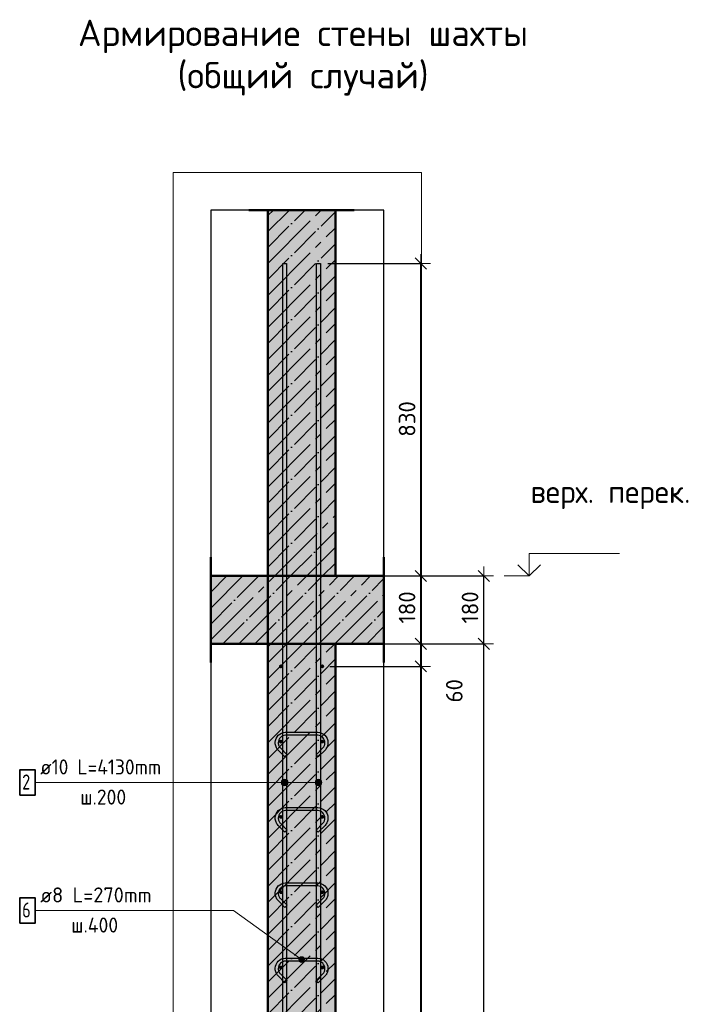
# Model space of a CAD drawing. Header units: millimetres. Extents: x -30645 to 44626, y 46540 to 77351.
# Tile 67 of 84: x 28395 to 30215, y 74647 to 77263. Entities that reach past the tile are written whole.
import ezdxf

# ---------------------------------------------------------------- set-up
doc = ezdxf.new("R2010")
doc.units = ezdxf.units.MM
doc.header["$PDMODE"] = 65
for name, pattern in [('______11', [100, 80, -10, 0, -10]), ('______5', [220, 160, -20, 20, -20]), ('________', [0])]:
    doc.linetypes.add(name, pattern=pattern)
for name, color, linetype, lineweight in [('Standard', 7, 'Continuous', 25), ('Арм.стержн. вертикальными 1', 22, 'Continuous', 35), ('Арм.стержн.горизонт. 1', 180, 'Continuous', 35), ('Высотная отметки_ общее', 7, 'Continuous', 13), ('Размерная линия_ общее', 7, 'Continuous', 13)]:
    doc.layers.add(name, color=color, linetype=linetype, lineweight=lineweight)
doc.layers.add('Арм.стержн.Стяжки', color=7, linetype='Continuous', lineweight=35, true_color=0x501e0f)
doc.styles.add('ISOCPEUR', font='ISOCPEUR')
doc.dimstyles.new('DIMSTYLE_2', dxfattribs={"dimtxt": 44, "dimasz": 50, "dimexe": 0, "dimexo": 0, "dimgap": 22, "dimtad": 2, "dimdec": 0, "dimrnd": 5, "dimzin": 12, "dimdsep": 46, "dimtxsty": 'ISOCPEUR', "dimblk1": 'ALL_ML_STRICH', "dimblk2": 'ALL_ML_STRICH', "dimsah": 1, "dimcen": 0, "dimclrd": 7, "dimclre": 256, "dimclrt": 7, "dimadec": 0, "dimazin": 0, "dimtfac": 1, "dimtdec": 0, "dimtix": 1, "dimtmove": 2, "dimatfit": 3, "dimfxl": 0, "dimtzin": 0, "dimlwd": 0, "dimlwe": -3, "dimarcsym": 0})
doc.dimstyles.new('DIMSTYLE_3', dxfattribs={"dimtxt": 44, "dimasz": 50, "dimexe": 0, "dimexo": 0, "dimgap": 22, "dimtad": 2, "dimdec": 0, "dimrnd": 5, "dimzin": 12, "dimdsep": 46, "dimtxsty": 'ISOCPEUR', "dimblk1": 'ALL_ML_STRICH', "dimblk2": 'ALL_ML_STRICH', "dimsah": 1, "dimcen": 0, "dimclrd": 7, "dimclre": 256, "dimclrt": 7, "dimadec": 0, "dimazin": 0, "dimtfac": 1, "dimtdec": 0, "dimtix": 1, "dimtmove": 2, "dimatfit": 3, "dimfxl": 0, "dimtzin": 0, "dimlwd": 0, "dimlwe": -3, "dimarcsym": 0})
doc.dimstyles.new('DIMSTYLE_5', dxfattribs={"dimtxt": 44, "dimasz": 50, "dimexe": 0, "dimexo": 0, "dimgap": 22, "dimtad": 0, "dimdec": 0, "dimrnd": 5, "dimzin": 12, "dimdsep": 46, "dimtxsty": 'ISOCPEUR', "dimblk1": 'ALL_ML_STRICH', "dimblk2": 'ALL_ML_STRICH', "dimsah": 1, "dimcen": 0, "dimclrd": 7, "dimclre": 256, "dimclrt": 7, "dimadec": 0, "dimazin": 0, "dimtfac": 1, "dimtdec": 0, "dimtix": 1, "dimtmove": 2, "dimatfit": 3, "dimfxl": 0, "dimtvp": 1.2, "dimtzin": 0, "dimlwd": 0, "dimlwe": -3, "dimarcsym": 0})

# ---------------------------------------------------------------- blocks, each defined once
blk = doc.blocks.new('ALL_ML_STRICH')
at = {"color": 0, "linetype": 'ByBlock', "lineweight": -2}
for p, q in [((-1, 0), (0.5, 0)), ((-0.3, -0.3), (0.3, 0.3)), ((0, -0.5), (0, 0.5))]:
    blk.add_line(p, q, dxfattribs=at)
blk = doc.blocks.new('*D4')
at = {"layer": 'DEFPOINTS', "color": 7, "linetype": 'Continuous', "lineweight": 13, "transparency": 33554687}
for p in [(29329.4, 75605), (29358, 72485), (29627.3, 72485)]:
    blk.add_point(p, dxfattribs=at)
at = {"layer": 'Размерная линия_ общее', "color": 253, "linetype": 'Continuous', "lineweight": -2, "true_color": 0xa0a0a0, "transparency": 33554687}
for p, q in [((29349.4, 75605), (29627.3, 75605)), ((29378, 72485), (29627.3, 72485))]:
    blk.add_line(p, q, dxfattribs=at)
at = {"layer": 'Размерная линия_ общее', "color": 7, "linetype": 'Continuous', "lineweight": -2, "transparency": 33554687}
blk.add_line((29627.3, 72485), (29627.3, 75605), dxfattribs=at)
at = {"layer": 'Размерная линия_ общее', "color": 7, "linetype": 'Continuous', "lineweight": 13, "transparency": 33554687, "xscale": 50, "yscale": 50, "zscale": 50}
for p, rotation in [((29627.3, 75605), 90), ((29627.3, 72485), 270)]:
    blk.add_blockref('ALL_ML_STRICH', p, dxfattribs=dict(at, rotation=rotation))
at = {"layer": 'Размерная линия_ общее', "color": 7, "linetype": 'Continuous', "lineweight": 13, "transparency": 33554687, "insert": (29590.3, 74051.6), "char_height": 44, "width": 176, "attachment_point": 5, "rotation": 90, "style": 'ISOCPEUR'}
blk.add_mtext('\\A1;{3120}', dxfattribs=at)
blk = doc.blocks.new('*D5')
at = {"layer": 'DEFPOINTS', "color": 7, "linetype": 'Continuous', "lineweight": 13, "transparency": 33554687}
for p in [(29333.4, 75785), (29329.4, 75605), (29627.3, 75605)]:
    blk.add_point(p, dxfattribs=at)
at = {"layer": 'Размерная линия_ общее', "color": 253, "linetype": 'Continuous', "lineweight": -2, "true_color": 0xa0a0a0, "transparency": 33554687}
for p, q in [((29353.4, 75785), (29627.3, 75785)), ((29349.4, 75605), (29627.3, 75605))]:
    blk.add_line(p, q, dxfattribs=at)
at = {"layer": 'Размерная линия_ общее', "color": 7, "linetype": 'Continuous', "lineweight": -2, "transparency": 33554687}
blk.add_line((29627.3, 75605), (29627.3, 75785), dxfattribs=at)
at = {"layer": 'Размерная линия_ общее', "color": 7, "linetype": 'Continuous', "lineweight": 13, "transparency": 33554687, "xscale": 50, "yscale": 50, "zscale": 50}
for p, rotation in [((29627.3, 75785), 90), ((29627.3, 75605), 270)]:
    blk.add_blockref('ALL_ML_STRICH', p, dxfattribs=dict(at, rotation=rotation))
at = {"layer": 'Размерная линия_ общее', "color": 7, "linetype": 'Continuous', "lineweight": 13, "transparency": 33554687, "insert": (29590.3, 75701.6), "char_height": 44, "width": 132, "attachment_point": 5, "rotation": 90, "style": 'ISOCPEUR'}
blk.add_mtext('\\A1;{180}', dxfattribs=at)
blk = doc.blocks.new('*D7')
at = {"layer": 'DEFPOINTS', "color": 7, "linetype": 'Continuous', "lineweight": 13, "transparency": 33554687}
for p in [(29198.1, 75545), (29198.1, 72545), (29460.1, 72545)]:
    blk.add_point(p, dxfattribs=at)
at = {"layer": 'Размерная линия_ общее', "color": 253, "linetype": 'Continuous', "lineweight": -2, "true_color": 0xa0a0a0, "transparency": 33554687}
for p, q in [((29218.1, 75545), (29460.1, 75545)), ((29218.1, 72545), (29460.1, 72545))]:
    blk.add_line(p, q, dxfattribs=at)
at = {"layer": 'Размерная линия_ общее', "color": 7, "linetype": 'Continuous', "lineweight": -2, "transparency": 33554687}
blk.add_line((29460.1, 72545), (29460.1, 75545), dxfattribs=at)
at = {"layer": 'Размерная линия_ общее', "color": 7, "linetype": 'Continuous', "lineweight": 13, "transparency": 33554687, "xscale": 50, "yscale": 50, "zscale": 50}
for p, rotation in [((29460.1, 75545), 90), ((29460.1, 72545), 270)]:
    blk.add_blockref('ALL_ML_STRICH', p, dxfattribs=dict(at, rotation=rotation))
at = {"layer": 'Размерная линия_ общее', "color": 7, "linetype": 'Continuous', "lineweight": 13, "transparency": 33554687, "insert": (29401.1, 73897), "char_height": 44, "width": 2.2, "attachment_point": 1, "rotation": 90, "line_spacing_factor": 0.60241, "style": 'ISOCPEUR'}
blk.add_mtext('\\W0.91;15х200=3000', dxfattribs=at)
blk = doc.blocks.new('*D8')
at = {"layer": 'DEFPOINTS', "color": 7, "linetype": 'Continuous', "lineweight": 13, "transparency": 33554687}
for p in [(29233.1, 75605), (29198.1, 75545), (29460.1, 75545)]:
    blk.add_point(p, dxfattribs=at)
at = {"layer": 'Размерная линия_ общее', "color": 253, "linetype": 'Continuous', "lineweight": -2, "true_color": 0xa0a0a0, "transparency": 33554687}
for p, q in [((29253.1, 75605), (29460.1, 75605)), ((29218.1, 75545), (29460.1, 75545))]:
    blk.add_line(p, q, dxfattribs=at)
at = {"layer": 'Размерная линия_ общее', "color": 7, "linetype": 'Continuous', "lineweight": -2, "transparency": 33554687}
blk.add_line((29460.1, 75545), (29460.1, 75605), dxfattribs=at)
at = {"layer": 'Размерная линия_ общее', "color": 7, "linetype": 'Continuous', "lineweight": 13, "transparency": 33554687, "xscale": 50, "yscale": 50, "zscale": 50}
for p, rotation in [((29460.1, 75605), 90), ((29460.1, 75545), 270)]:
    blk.add_blockref('ALL_ML_STRICH', p, dxfattribs=dict(at, rotation=rotation))
at = {"layer": 'Размерная линия_ общее', "color": 7, "linetype": 'Continuous', "lineweight": 13, "transparency": 33554687, "insert": (29548.5, 75480.2), "char_height": 44, "width": 88, "attachment_point": 5, "rotation": 90, "style": 'ISOCPEUR'}
blk.add_mtext('\\A1;{60}', dxfattribs=at)
blk = doc.blocks.new('*D9')
at = {"layer": 'DEFPOINTS', "color": 7, "linetype": 'Continuous', "lineweight": 13, "transparency": 33554687}
for p in [(29233.1, 75785), (29233.1, 75605), (29460.1, 75605)]:
    blk.add_point(p, dxfattribs=at)
at = {"layer": 'Размерная линия_ общее', "color": 253, "linetype": 'Continuous', "lineweight": -2, "true_color": 0xa0a0a0, "transparency": 33554687}
for p, q in [((29253.1, 75785), (29460.1, 75785)), ((29253.1, 75605), (29460.1, 75605))]:
    blk.add_line(p, q, dxfattribs=at)
at = {"layer": 'Размерная линия_ общее', "color": 7, "linetype": 'Continuous', "lineweight": -2, "transparency": 33554687}
blk.add_line((29460.1, 75605), (29460.1, 75785), dxfattribs=at)
at = {"layer": 'Размерная линия_ общее', "color": 7, "linetype": 'Continuous', "lineweight": 13, "transparency": 33554687, "xscale": 50, "yscale": 50, "zscale": 50}
for p, rotation in [((29460.1, 75785), 90), ((29460.1, 75605), 270)]:
    blk.add_blockref('ALL_ML_STRICH', p, dxfattribs=dict(at, rotation=rotation))
at = {"layer": 'Размерная линия_ общее', "color": 7, "linetype": 'Continuous', "lineweight": 13, "transparency": 33554687, "insert": (29423.1, 75701.6), "char_height": 44, "width": 132, "attachment_point": 5, "rotation": 90, "style": 'ISOCPEUR'}
blk.add_mtext('\\A1;{180}', dxfattribs=at)
blk = doc.blocks.new('*D10')
at = {"layer": 'DEFPOINTS', "color": 7, "linetype": 'Continuous', "lineweight": 13, "transparency": 33554687}
for p in [(29193.1, 76615), (29233.1, 75785), (29460.1, 75785)]:
    blk.add_point(p, dxfattribs=at)
at = {"layer": 'Размерная линия_ общее', "color": 253, "linetype": 'Continuous', "lineweight": -2, "true_color": 0xa0a0a0, "transparency": 33554687}
for p, q in [((29213.1, 76615), (29460.1, 76615)), ((29253.1, 75785), (29460.1, 75785))]:
    blk.add_line(p, q, dxfattribs=at)
at = {"layer": 'Размерная линия_ общее', "color": 7, "linetype": 'Continuous', "lineweight": -2, "transparency": 33554687}
blk.add_line((29460.1, 75785), (29460.1, 76615), dxfattribs=at)
at = {"layer": 'Размерная линия_ общее', "color": 7, "linetype": 'Continuous', "lineweight": 13, "transparency": 33554687, "xscale": 50, "yscale": 50, "zscale": 50}
for p, rotation in [((29460.1, 76615), 90), ((29460.1, 75785), 270)]:
    blk.add_blockref('ALL_ML_STRICH', p, dxfattribs=dict(at, rotation=rotation))
at = {"layer": 'Размерная линия_ общее', "color": 7, "linetype": 'Continuous', "lineweight": 13, "transparency": 33554687, "insert": (29423.1, 76202.2), "char_height": 44, "width": 132, "attachment_point": 5, "rotation": 90, "style": 'ISOCPEUR'}
blk.add_mtext('\\A1;{830}', dxfattribs=at)
blk = doc.blocks.new('COMPLEX_ELEVATIONDIM_0')
at = {"layer": 'Высотная отметки_ общее', "color": 7, "linetype": 'Continuous', "lineweight": 13, "transparency": 33554687}
for p, q in [((29747.3, 75785), (29747.3, 75845)), ((29747.3, 75845), (29987.3, 75845)), ((29747.3, 75785), (29717.3, 75815)), ((29747.3, 75785), (29777.3, 75815)), ((29747.3, 75785), (29747.3, 75785)), ((29747.3, 75785), (29747.3, 75785)), ((29747.3, 75785), (29747.3, 75785)), ((29747.3, 75785), (29747.3, 75785)), ((29747.3, 72485), (29747.3, 72545)), ((29747.3, 72545), (29987.3, 72545)), ((29747.3, 72485), (29717.3, 72515)), ((29747.3, 72485), (29777.3, 72515)), ((29747.3, 72485), (29681.2, 72485)), ((29747.3, 72485), (29747.3, 72485)), ((29747.3, 72485), (29747.3, 72485)), ((29747.3, 72485), (29747.3, 72485)), ((29747.3, 72485), (29747.3, 72485))]:
    blk.add_line(p, q, dxfattribs=at)
blk.add_lwpolyline([(29747.3, 75785), (29741.6, 75785), (29741.6, 75785), (29681.2, 75785)], dxfattribs=at)
at = {"layer": 'Высотная отметки_ общее', "color": 7, "linetype": 'Continuous', "lineweight": 13, "transparency": 33554687, "char_height": 60, "attachment_point": 7, "style": 'ISOCPEUR'}
for s, insert, width in [('\\W0.97;верх. перек.', (29750.7, 75962.8), 478.865), ('\\W0.98;верх. перекр.', (29749.1, 72653.3), 520.897)]:
    blk.add_mtext(s, dxfattribs=dict(at, insert=insert, width=width))

msp = doc.modelspace()

# ---------------------------------------------------------------- hatches: boundary and pattern name
at = {"linetype": 'Continuous', "lineweight": -3, "true_color": 0xc7c7c7, "transparency": 33554687}
msp.add_hatch(color=9, dxfattribs=at).paths.add_polyline_path([(29053.1, 75785), (29233.1, 75785), (29233.1, 76757.2), (29053.1, 76757.2)])
at = {"linetype": 'Continuous', "lineweight": -3, "transparency": 33554687}
msp.add_hatch(color=9, dxfattribs=at).paths.add_polyline_path([(28901.7, 75785), (28901.7, 75605), (29361.7, 75605), (29361.7, 75785)])
at = {"layer": 'Standard', "linetype": 'Continuous', "lineweight": -3, "true_color": 0xc7c7c7, "transparency": 33554687}
msp.add_hatch(color=9, dxfattribs=at).paths.add_polyline_path([(29233.1, 75605), (29053.1, 75605), (29053.1, 72485), (29233.1, 72485)])
at = {"layer": 'Арм.стержн. вертикальными 1', "linetype": 'Continuous', "lineweight": 13, "transparency": 33554687}
for points in [[(29090.4, 75232), (29090.4, 75241), (29089.1, 75236.5)], [(29090.4, 75232), (29090.4, 75241), (29089.1, 75236.5)], [(29090.4, 75241), (29093.6, 75228.8), (29093.6, 75244.2)], [(29090.4, 75241), (29093.6, 75228.8), (29093.6, 75244.2)], [(29090.4, 75241), (29090.4, 75232), (29093.6, 75228.8)], [(29090.4, 75241), (29090.4, 75232), (29093.6, 75228.8)], [(29093.6, 75244.2), (29098.1, 75227.5), (29098.1, 75245.5)], [(29093.6, 75244.2), (29098.1, 75227.5), (29098.1, 75245.5)], [(29093.6, 75244.2), (29093.6, 75228.8), (29098.1, 75227.5)], [(29093.6, 75244.2), (29093.6, 75228.8), (29098.1, 75227.5)], [(29098.1, 75245.5), (29098.1, 75227.5), (29102.6, 75228.8)], [(29098.1, 75245.5), (29102.6, 75228.8), (29102.6, 75244.2)], [(29098.1, 75245.5), (29098.1, 75227.5), (29102.6, 75228.8)], [(29098.1, 75245.5), (29102.6, 75228.8), (29102.6, 75244.2)], [(29102.6, 75244.2), (29102.6, 75228.8), (29105.9, 75232)], [(29102.6, 75244.2), (29105.9, 75232), (29105.9, 75241)], [(29102.6, 75244.2), (29102.6, 75228.8), (29105.9, 75232)], [(29102.6, 75244.2), (29105.9, 75232), (29105.9, 75241)], [(29105.9, 75241), (29105.9, 75232), (29107.1, 75236.5)], [(29105.9, 75241), (29105.9, 75232), (29107.1, 75236.5)], [(29180.4, 75232), (29180.4, 75241), (29179.1, 75236.5)], [(29180.4, 75232), (29180.4, 75241), (29179.1, 75236.5)], [(29180.4, 75241), (29183.6, 75228.8), (29183.6, 75244.2)], [(29180.4, 75241), (29183.6, 75228.8), (29183.6, 75244.2)], [(29180.4, 75241), (29180.4, 75232), (29183.6, 75228.8)], [(29180.4, 75241), (29180.4, 75232), (29183.6, 75228.8)], [(29183.6, 75244.2), (29188.1, 75227.5), (29188.1, 75245.5)], [(29183.6, 75244.2), (29188.1, 75227.5), (29188.1, 75245.5)], [(29183.6, 75244.2), (29183.6, 75228.8), (29188.1, 75227.5)], [(29183.6, 75244.2), (29183.6, 75228.8), (29188.1, 75227.5)], [(29188.1, 75245.5), (29188.1, 75227.5), (29192.6, 75228.8)], [(29188.1, 75245.5), (29192.6, 75228.8), (29192.6, 75244.2)], [(29188.1, 75245.5), (29188.1, 75227.5), (29192.6, 75228.8)], [(29188.1, 75245.5), (29192.6, 75228.8), (29192.6, 75244.2)], [(29192.6, 75244.2), (29192.6, 75228.8), (29195.9, 75232)], [(29192.6, 75244.2), (29195.9, 75232), (29195.9, 75241)], [(29192.6, 75244.2), (29192.6, 75228.8), (29195.9, 75232)], [(29192.6, 75244.2), (29195.9, 75232), (29195.9, 75241)], [(29195.9, 75241), (29195.9, 75232), (29197.1, 75236.5)], [(29195.9, 75241), (29195.9, 75232), (29197.1, 75236.5)]]:
    msp.add_hatch(color=7, dxfattribs=at).paths.add_polyline_path(points)
at = {"layer": 'Арм.стержн.горизонт. 1', "linetype": 'Continuous', "lineweight": 50, "transparency": 33554687}
for points in [[(29093.1, 75545), (29092.8, 75546.9), (29091.7, 75548.5), (29090.1, 75549.6), (29088.1, 75550), (29086.2, 75549.6), (29084.6, 75548.5), (29083.5, 75546.9), (29083.1, 75545), (29083.5, 75543), (29084.6, 75541.4), (29086.2, 75540.3), (29088.1, 75540), (29090.1, 75540.3), (29091.7, 75541.4), (29092.8, 75543)], [(29203.2, 75545), (29202.8, 75546.9), (29201.7, 75548.5), (29200.1, 75549.6), (29198.2, 75550), (29196.2, 75549.6), (29194.6, 75548.5), (29193.5, 75546.9), (29193.1, 75545), (29193.5, 75543), (29194.6, 75541.4), (29196.2, 75540.3), (29198.2, 75540), (29200.1, 75540.3), (29201.7, 75541.4), (29202.8, 75543)], [(29093.1, 75345), (29092.8, 75346.9), (29091.7, 75348.5), (29090.1, 75349.6), (29088.1, 75350), (29086.2, 75349.6), (29084.6, 75348.5), (29083.5, 75346.9), (29083.1, 75345), (29083.5, 75343), (29084.6, 75341.4), (29086.2, 75340.3), (29088.1, 75340), (29090.1, 75340.3), (29091.7, 75341.4), (29092.8, 75343)], [(29203.2, 75345), (29202.8, 75346.9), (29201.7, 75348.5), (29200.1, 75349.6), (29198.2, 75350), (29196.2, 75349.6), (29194.6, 75348.5), (29193.5, 75346.9), (29193.1, 75345), (29193.5, 75343), (29194.6, 75341.4), (29196.2, 75340.3), (29198.2, 75340), (29200.1, 75340.3), (29201.7, 75341.4), (29202.8, 75343)], [(29093.1, 75145), (29092.8, 75146.9), (29091.7, 75148.5), (29090.1, 75149.6), (29088.1, 75150), (29086.2, 75149.6), (29084.6, 75148.5), (29083.5, 75146.9), (29083.1, 75145), (29083.5, 75143), (29084.6, 75141.4), (29086.2, 75140.3), (29088.1, 75140), (29090.1, 75140.3), (29091.7, 75141.4), (29092.8, 75143)], [(29203.2, 75145), (29202.8, 75146.9), (29201.7, 75148.5), (29200.1, 75149.6), (29198.2, 75150), (29196.2, 75149.6), (29194.6, 75148.5), (29193.5, 75146.9), (29193.1, 75145), (29193.5, 75143), (29194.6, 75141.4), (29196.2, 75140.3), (29198.2, 75140), (29200.1, 75140.3), (29201.7, 75141.4), (29202.8, 75143)], [(29093.1, 74945), (29092.8, 74946.9), (29091.7, 74948.5), (29090.1, 74949.6), (29088.1, 74950), (29086.2, 74949.6), (29084.6, 74948.5), (29083.5, 74946.9), (29083.1, 74945), (29083.5, 74943), (29084.6, 74941.4), (29086.2, 74940.3), (29088.1, 74940), (29090.1, 74940.3), (29091.7, 74941.4), (29092.8, 74943)], [(29203.2, 74945), (29202.8, 74946.9), (29201.7, 74948.5), (29200.1, 74949.6), (29198.2, 74950), (29196.2, 74949.6), (29194.6, 74948.5), (29193.5, 74946.9), (29193.1, 74945), (29193.5, 74943), (29194.6, 74941.4), (29196.2, 74940.3), (29198.2, 74940), (29200.1, 74940.3), (29201.7, 74941.4), (29202.8, 74943)], [(29093.1, 74745), (29092.8, 74746.9), (29091.7, 74748.5), (29090.1, 74749.6), (29088.1, 74750), (29086.2, 74749.6), (29084.6, 74748.5), (29083.5, 74746.9), (29083.1, 74745), (29083.5, 74743), (29084.6, 74741.4), (29086.2, 74740.3), (29088.1, 74740), (29090.1, 74740.3), (29091.7, 74741.4), (29092.8, 74743)], [(29203.2, 74745), (29202.8, 74746.9), (29201.7, 74748.5), (29200.1, 74749.6), (29198.2, 74750), (29196.2, 74749.6), (29194.6, 74748.5), (29193.5, 74746.9), (29193.1, 74745), (29193.5, 74743), (29194.6, 74741.4), (29196.2, 74740.3), (29198.2, 74740), (29200.1, 74740.3), (29201.7, 74741.4), (29202.8, 74743)]]:
    msp.add_hatch(color=4, dxfattribs=at).paths.add_polyline_path(points)
at = {"layer": 'Арм.стержн.Стяжки', "linetype": 'Continuous', "lineweight": 13, "transparency": 33554687}
for points in [[(29135.7, 74766.7), (29140.1, 74772.8), (29137.1, 74770.3)], [(29140.1, 74772.8), (29135.7, 74766.7), (29136.3, 74762.9)], [(29140.1, 74772.8), (29136.3, 74762.9), (29143.9, 74773.4)], [(29143.9, 74773.4), (29136.3, 74762.9), (29138.8, 74759.9)], [(29143.9, 74773.4), (29138.8, 74759.9), (29147.5, 74772)], [(29147.5, 74772), (29138.8, 74759.9), (29142.4, 74758.5)], [(29147.5, 74772), (29142.4, 74758.5), (29150, 74769)], [(29150, 74769), (29142.4, 74758.5), (29146.2, 74759.1)], [(29150, 74769), (29146.2, 74759.1), (29150.6, 74765.2)], [(29150.6, 74765.2), (29146.2, 74759.1), (29149.2, 74761.6)]]:
    msp.add_hatch(color=7, dxfattribs=at).paths.add_polyline_path(points)

# ---------------------------------------------------------------- linework, layer by layer
at = {"color": 52, "linetype": 'Continuous', "lineweight": -3, "transparency": 33554687}
for p, q in [((28901.7, 76757.2), (28901.7, 72139.7)), ((29361.7, 76757.2), (28901.7, 76757.2)), ((28901.7, 76757.2), (28901.7, 72139.7)), ((29361.7, 76757.2), (28901.7, 76757.2)), ((29361.7, 72139.7), (29361.7, 76757.2)), ((29361.7, 72139.7), (29361.7, 76757.2))]:
    msp.add_line(p, q, dxfattribs=at)
at = {"color": 7, "linetype": 'Continuous', "lineweight": 50, "transparency": 33554687}
for p, q in [((29003.1, 76757.2), (29283.1, 76757.2)), ((29053.1, 76757.2), (29053.1, 75785)), ((29233.1, 75785), (29233.1, 76757.2)), ((28901.7, 75555), (28901.7, 75835)), ((29361.7, 75835), (29361.7, 75555)), ((29053.1, 75785), (28901.7, 75785)), ((29053.1, 75785), (29233.1, 75785)), ((29233.1, 75785), (29053.1, 75785)), ((29361.7, 75785), (29233.1, 75785)), ((28901.7, 75605), (29053.1, 75605)), ((29053.1, 75605), (29233.1, 75605)), ((29233.1, 75605), (29361.7, 75605))]:
    msp.add_line(p, q, dxfattribs=at)
at = {"color": 253, "linetype": '______11', "lineweight": -3, "true_color": 0xababab, "transparency": 33554687}
for p, q in [((29053.1, 76657.3), (29153, 76757.2)), ((29053.1, 76742.2), (29068.2, 76757.2)), ((29053.1, 76572.5), (29233.1, 76752.5)), ((29053.1, 76487.6), (29233.1, 76667.6)), ((29053.1, 76402.8), (29233.1, 76582.8)), ((29053.1, 76317.9), (29233.1, 76497.9)), ((29053.1, 76233.1), (29233.1, 76413.1)), ((29053.1, 76148.2), (29233.1, 76328.2)), ((29053.1, 76063.4), (29233.1, 76243.4)), ((29053.1, 75978.5), (29233.1, 76158.5)), ((29053.1, 75893.7), (29233.1, 76073.7)), ((29053.1, 75808.8), (29233.1, 75988.8)), ((29114.1, 75785), (29233.1, 75904)), ((29199, 75785), (29233.1, 75819.1)), ((28901.7, 75742.3), (28944.4, 75785)), ((28901.7, 75657.4), (29029.3, 75785)), ((28934.1, 75605), (29114.1, 75785)), ((29019, 75605), (29199, 75785)), ((29103.8, 75605), (29283.8, 75785)), ((29188.7, 75605), (29361.7, 75778)), ((29273.6, 75605), (29361.7, 75693.1)), ((29358.4, 75605), (29361.7, 75608.3))]:
    msp.add_line(p, q, dxfattribs=at)
at = {"color": 253, "linetype": '______5', "lineweight": -3, "true_color": 0xababab, "transparency": 33554687}
for p, q in [((29053.1, 76614.9), (29195.4, 76757.2)), ((29053.1, 76699.8), (29110.6, 76757.2)), ((29053.1, 76530.1), (29233.1, 76710.1)), ((29053.1, 76445.2), (29233.1, 76625.2)), ((29053.1, 76360.4), (29233.1, 76540.4)), ((29053.1, 76275.5), (29233.1, 76455.5)), ((29053.1, 76190.7), (29233.1, 76370.7)), ((29053.1, 76105.8), (29233.1, 76285.8)), ((29053.1, 76021), (29233.1, 76201)), ((29053.1, 75936.1), (29233.1, 76116.1)), ((29053.1, 75851.2), (29233.1, 76031.2)), ((29071.7, 75785), (29233.1, 75946.4)), ((29156.6, 75785), (29233.1, 75861.5)), ((28901.7, 75784.7), (28902, 75785)), ((28901.7, 75699.8), (28986.9, 75785)), ((28901.7, 75615), (29071.7, 75785)), ((28976.6, 75605), (29156.6, 75785)), ((29061.4, 75605), (29241.4, 75785)), ((29146.3, 75605), (29326.3, 75785)), ((29231.1, 75605), (29361.7, 75735.6)), ((29316, 75605), (29361.7, 75650.7))]:
    msp.add_line(p, q, dxfattribs=at)
at = {"color": 253, "linetype": '________', "lineweight": 50, "true_color": 0xababab, "transparency": 33554687}
msp.add_line((29053.1, 75605), (29053.1, 75785), dxfattribs=at)
at = {"layer": 'Standard', "color": 253, "linetype": '______11', "lineweight": -3, "true_color": 0xababab, "transparency": 33554687}
for p, q in [((29053.1, 75469.4), (29188.7, 75605)), ((29053.1, 75554.3), (29103.8, 75605)), ((29053.1, 75384.6), (29233.1, 75564.6)), ((29053.1, 75299.7), (29233.1, 75479.7)), ((29053.1, 75214.9), (29233.1, 75394.9)), ((29053.1, 75130), (29233.1, 75310)), ((29053.1, 75045.1), (29233.1, 75225.1)), ((29053.1, 74960.3), (29233.1, 75140.3)), ((29053.1, 74875.4), (29233.1, 75055.4)), ((29053.1, 74790.6), (29233.1, 74970.6)), ((29053.1, 74705.7), (29233.1, 74885.7)), ((29053.1, 74620.9), (29233.1, 74800.9)), ((29053.1, 74536), (29233.1, 74716))]:
    msp.add_line(p, q, dxfattribs=at)
at = {"layer": 'Standard', "color": 253, "linetype": '______5', "lineweight": -3, "true_color": 0xababab, "transparency": 33554687}
for p, q in [((29053.1, 75427), (29231.1, 75605)), ((29053.1, 75511.8), (29146.3, 75605)), ((29053.1, 75596.7), (29061.4, 75605)), ((29053.1, 75342.1), (29233.1, 75522.1)), ((29053.1, 75257.3), (29233.1, 75437.3)), ((29053.1, 75172.4), (29233.1, 75352.4)), ((29053.1, 75087.6), (29233.1, 75267.6)), ((29053.1, 75002.7), (29233.1, 75182.7)), ((29053.1, 74917.9), (29233.1, 75097.9)), ((29053.1, 74833), (29233.1, 75013)), ((29053.1, 74748.2), (29233.1, 74928.2)), ((29053.1, 74663.3), (29233.1, 74843.3)), ((29053.1, 74578.5), (29233.1, 74758.5)), ((29053.1, 74493.6), (29233.1, 74673.6))]:
    msp.add_line(p, q, dxfattribs=at)
at = {"layer": 'Standard', "color": 7, "linetype": 'Continuous', "lineweight": 50, "transparency": 33554687}
for p, q in [((29233.1, 75605), (29053.1, 75605)), ((29053.1, 75605), (29053.1, 72485)), ((29233.1, 72485), (29233.1, 75605))]:
    msp.add_line(p, q, dxfattribs=at)
at = {"layer": 'Standard', "color": 7, "linetype": 'Continuous', "lineweight": 13, "transparency": 33554687}
msp.add_lwpolyline([(28801.7, 72039.7), (29461.7, 72039.7), (29461.7, 76857.2), (28801.7, 76857.2), (28801.7, 72039.7)], dxfattribs=at)
at = {"layer": 'Арм.стержн. вертикальными 1', "color": 7, "linetype": 'Continuous', "lineweight": 13, "transparency": 33554687}
for p, q in [((28436, 75236.5), (29028, 75236.5)), ((29028, 75236.5), (29098.1, 75236.5)), ((29028, 75236.5), (29098.1, 75236.5)), ((29028, 75236.5), (29188.1, 75236.5)), ((29028, 75236.5), (29188.1, 75236.5)), ((29089.1, 75236.5), (29089.1, 75236.5)), ((29089.1, 75236.5), (29089.1, 75236.5)), ((29098.1, 75245.5), (29098.1, 75245.5)), ((29098.1, 75245.5), (29098.1, 75245.5)), ((29098.1, 75227.5), (29098.1, 75227.5)), ((29098.1, 75227.5), (29098.1, 75227.5)), ((29107.1, 75236.5), (29107.1, 75236.5)), ((29107.1, 75236.5), (29107.1, 75236.5)), ((29179.1, 75236.5), (29179.1, 75236.5)), ((29179.1, 75236.5), (29179.1, 75236.5)), ((29188.1, 75245.5), (29188.1, 75245.5)), ((29188.1, 75245.5), (29188.1, 75245.5)), ((29188.1, 75227.5), (29188.1, 75227.5)), ((29188.1, 75227.5), (29188.1, 75227.5)), ((29197.1, 75236.5), (29197.1, 75236.5)), ((29197.1, 75236.5), (29197.1, 75236.5))]:
    msp.add_line(p, q, dxfattribs=at)
at = {"layer": 'Арм.стержн. вертикальными 1', "color": 4, "linetype": 'Continuous', "lineweight": 25, "transparency": 33554687}
for points in [[(29093.1, 72485), (29093.1, 76615), (29103.1, 76615), (29103.1, 72485), (29093.1, 72485)], [(29093.1, 72485), (29093.1, 76615), (29103.1, 76615), (29103.1, 72485), (29093.1, 72485)], [(29183.1, 72485), (29183.1, 76615), (29193.1, 76615), (29193.1, 72485), (29183.1, 72485)], [(29183.1, 72485), (29183.1, 76615), (29193.1, 76615), (29193.1, 72485), (29183.1, 72485)]]:
    msp.add_lwpolyline(points, dxfattribs=at)
at = {"layer": 'Арм.стержн. вертикальными 1', "color": 7, "linetype": 'Continuous', "lineweight": 35, "transparency": 33554687}
msp.add_lwpolyline([(28394.7, 75203.2), (28436, 75203.2), (28436, 75269.8), (28394.7, 75269.8), (28394.7, 75203.2)], dxfattribs=at)
at = {"layer": 'Арм.стержн. вертикальными 1', "color": 7, "linetype": 'Continuous', "lineweight": 13, "transparency": 33554687}
for centre in [(29098.1, 75236.5), (29098.1, 75236.5), (29188.1, 75236.5), (29188.1, 75236.5)]:
    msp.add_circle(centre, 9, dxfattribs=at)
at = {"layer": 'Арм.стержн.горизонт. 1', "color": 52, "linetype": 'Continuous', "lineweight": 50, "transparency": 33554687}
for p, q in [((29053.1, 75605), (29053.1, 75605)), ((29233.2, 75605), (29233.2, 75605))]:
    msp.add_line(p, q, dxfattribs=at)
at = {"layer": 'Арм.стержн.Стяжки', "color": 7, "linetype": 'Continuous', "lineweight": 13, "transparency": 33554687}
for p, q in [((28436, 74896.5), (28962, 74896.5)), ((28962, 74896.5), (29143.2, 74766)), ((29137.1, 74770.3), (29137.1, 74770.3)), ((29138.8, 74759.9), (29138.8, 74759.9)), ((29147.5, 74772), (29147.5, 74772)), ((29149.2, 74761.6), (29149.2, 74761.6))]:
    msp.add_line(p, q, dxfattribs=at)
at = {"layer": 'Арм.стержн.Стяжки', "color": 40, "linetype": 'Continuous', "lineweight": 25, "transparency": 33554687}
for points in [[(29181.7, 75310.2), (29199.6, 75328.1), (29200.8, 75329.5), (29201.9, 75331), (29202.8, 75332.6), (29203.6, 75334.3), (29204.2, 75336), (29204.7, 75337.8), (29205, 75339.7), (29205.2, 75341.6), (29205.2, 75342.7), (29204.6, 75346.3), (29203.4, 75350), (29201.6, 75353.4), (29199.3, 75356.1), (29196.6, 75358.4), (29193.2, 75360.2), (29189.5, 75361.5), (29185.9, 75362), (29100.4, 75362), (29096.8, 75361.5), (29093.1, 75360.2), (29089.7, 75358.4), (29087, 75356.1), (29084.7, 75353.4), (29082.9, 75350), (29081.7, 75346.3), (29081.2, 75342.7), (29081.2, 75341.6), (29081.3, 75339.7), (29081.6, 75337.8), (29082.1, 75336), (29082.7, 75334.3), (29083.5, 75332.6), (29084.4, 75331), (29085.5, 75329.5), (29086.7, 75328.1), (29104.6, 75310.2), (29098.9, 75304.6), (29080.9, 75322.6), (29079.2, 75324.5), (29077.7, 75326.7), (29076.4, 75328.9), (29075.3, 75331.2), (29074.4, 75333.7), (29073.7, 75336.2), (29073.3, 75338.8), (29073.2, 75341.3), (29073.2, 75343.3), (29073.8, 75348.2), (29075.5, 75353.2), (29078.1, 75357.9), (29081.3, 75361.8), (29085.2, 75365), (29089.9, 75367.6), (29094.9, 75369.3), (29099.8, 75370), (29186.5, 75370), (29191.4, 75369.3), (29196.4, 75367.6), (29201.1, 75365), (29205, 75361.8), (29208.2, 75357.9), (29210.8, 75353.2), (29212.5, 75348.2), (29213.1, 75343.3), (29213.1, 75341.3), (29213, 75338.8), (29212.6, 75336.2), (29211.9, 75333.7), (29211, 75331.2), (29209.9, 75328.9), (29208.6, 75326.7), (29207.1, 75324.5), (29205.4, 75322.6), (29187.4, 75304.6), (29181.7, 75310.2)], [(29181.7, 75110.2), (29199.6, 75128.1), (29200.8, 75129.5), (29201.9, 75131), (29202.8, 75132.6), (29203.6, 75134.3), (29204.2, 75136), (29204.7, 75137.8), (29205, 75139.7), (29205.2, 75141.6), (29205.2, 75142.7), (29204.6, 75146.3), (29203.4, 75150), (29201.6, 75153.4), (29199.3, 75156.1), (29196.6, 75158.4), (29193.2, 75160.2), (29189.5, 75161.5), (29185.9, 75162), (29100.4, 75162), (29096.8, 75161.5), (29093.1, 75160.2), (29089.7, 75158.4), (29087, 75156.1), (29084.7, 75153.4), (29082.9, 75150), (29081.7, 75146.3), (29081.2, 75142.7), (29081.2, 75141.6), (29081.3, 75139.7), (29081.6, 75137.8), (29082.1, 75136), (29082.7, 75134.3), (29083.5, 75132.6), (29084.4, 75131), (29085.5, 75129.5), (29086.7, 75128.1), (29104.6, 75110.2), (29098.9, 75104.6), (29080.9, 75122.6), (29079.2, 75124.5), (29077.7, 75126.7), (29076.4, 75128.9), (29075.3, 75131.2), (29074.4, 75133.7), (29073.7, 75136.2), (29073.3, 75138.8), (29073.2, 75141.3), (29073.2, 75143.3), (29073.8, 75148.2), (29075.5, 75153.2), (29078.1, 75157.9), (29081.3, 75161.8), (29085.2, 75165), (29089.9, 75167.6), (29094.9, 75169.3), (29099.8, 75170), (29186.5, 75170), (29191.4, 75169.3), (29196.4, 75167.6), (29201.1, 75165), (29205, 75161.8), (29208.2, 75157.9), (29210.8, 75153.2), (29212.5, 75148.2), (29213.1, 75143.3), (29213.1, 75141.3), (29213, 75138.8), (29212.6, 75136.2), (29211.9, 75133.7), (29211, 75131.2), (29209.9, 75128.9), (29208.6, 75126.7), (29207.1, 75124.5), (29205.4, 75122.6), (29187.4, 75104.6), (29181.7, 75110.2)], [(29181.7, 74910.2), (29199.6, 74928.1), (29200.8, 74929.5), (29201.9, 74931), (29202.8, 74932.6), (29203.6, 74934.3), (29204.2, 74936), (29204.7, 74937.8), (29205, 74939.7), (29205.2, 74941.6), (29205.2, 74942.7), (29204.6, 74946.3), (29203.4, 74950), (29201.6, 74953.4), (29199.3, 74956.1), (29196.6, 74958.4), (29193.2, 74960.2), (29189.5, 74961.5), (29185.9, 74962), (29100.4, 74962), (29096.8, 74961.5), (29093.1, 74960.2), (29089.7, 74958.4), (29087, 74956.1), (29084.7, 74953.4), (29082.9, 74950), (29081.7, 74946.3), (29081.2, 74942.7), (29081.2, 74941.6), (29081.3, 74939.7), (29081.6, 74937.8), (29082.1, 74936), (29082.7, 74934.3), (29083.5, 74932.6), (29084.4, 74931), (29085.5, 74929.5), (29086.7, 74928.1), (29104.6, 74910.2), (29098.9, 74904.6), (29080.9, 74922.6), (29079.2, 74924.5), (29077.7, 74926.7), (29076.4, 74928.9), (29075.3, 74931.2), (29074.4, 74933.7), (29073.7, 74936.2), (29073.3, 74938.8), (29073.2, 74941.3), (29073.2, 74943.3), (29073.8, 74948.2), (29075.5, 74953.2), (29078.1, 74957.9), (29081.3, 74961.8), (29085.2, 74965), (29089.9, 74967.6), (29094.9, 74969.3), (29099.8, 74970), (29186.5, 74970), (29191.4, 74969.3), (29196.4, 74967.6), (29201.1, 74965), (29205, 74961.8), (29208.2, 74957.9), (29210.8, 74953.2), (29212.5, 74948.2), (29213.1, 74943.3), (29213.1, 74941.3), (29213, 74938.8), (29212.6, 74936.2), (29211.9, 74933.7), (29211, 74931.2), (29209.9, 74928.9), (29208.6, 74926.7), (29207.1, 74924.5), (29205.4, 74922.6), (29187.4, 74904.6), (29181.7, 74910.2)], [(29181.7, 74710.2), (29199.6, 74728.1), (29200.8, 74729.5), (29201.9, 74731), (29202.8, 74732.6), (29203.6, 74734.3), (29204.2, 74736), (29204.7, 74737.8), (29205, 74739.7), (29205.2, 74741.6), (29205.2, 74742.7), (29204.6, 74746.3), (29203.4, 74750), (29201.6, 74753.4), (29199.3, 74756.1), (29196.6, 74758.4), (29193.2, 74760.2), (29189.5, 74761.5), (29185.9, 74762), (29100.4, 74762), (29096.8, 74761.5), (29093.1, 74760.2), (29089.7, 74758.4), (29087, 74756.1), (29084.7, 74753.4), (29082.9, 74750), (29081.7, 74746.3), (29081.2, 74742.7), (29081.2, 74741.6), (29081.3, 74739.7), (29081.6, 74737.8), (29082.1, 74736), (29082.7, 74734.3), (29083.5, 74732.6), (29084.4, 74731), (29085.5, 74729.5), (29086.7, 74728.1), (29104.6, 74710.2), (29098.9, 74704.6), (29080.9, 74722.6), (29079.2, 74724.5), (29077.7, 74726.7), (29076.4, 74728.9), (29075.3, 74731.2), (29074.4, 74733.7), (29073.7, 74736.2), (29073.3, 74738.8), (29073.2, 74741.3), (29073.2, 74743.3), (29073.8, 74748.2), (29075.5, 74753.2), (29078.1, 74757.9), (29081.3, 74761.8), (29085.2, 74765), (29089.9, 74767.6), (29094.9, 74769.3), (29099.8, 74770), (29186.5, 74770), (29191.4, 74769.3), (29196.4, 74767.6), (29201.1, 74765), (29205, 74761.8), (29208.2, 74757.9), (29210.8, 74753.2), (29212.5, 74748.2), (29213.1, 74743.3), (29213.1, 74741.3), (29213, 74738.8), (29212.6, 74736.2), (29211.9, 74733.7), (29211, 74731.2), (29209.9, 74728.9), (29208.6, 74726.7), (29207.1, 74724.5), (29205.4, 74722.6), (29187.4, 74704.6), (29181.7, 74710.2)]]:
    msp.add_lwpolyline(points, dxfattribs=at)
at = {"layer": 'Арм.стержн.Стяжки', "color": 7, "linetype": 'Continuous', "lineweight": 35, "transparency": 33554687}
msp.add_lwpolyline([(28394.7, 74863.2), (28436, 74863.2), (28436, 74929.8), (28394.7, 74929.8), (28394.7, 74863.2)], dxfattribs=at)
at = {"layer": 'Арм.стержн.Стяжки', "color": 7, "linetype": 'Continuous', "lineweight": 13, "transparency": 33554687}
msp.add_circle((29143.2, 74766), 7.5, dxfattribs=at)

# ---------------------------------------------------------------- block references
at = {"layer": 'Высотная отметки_ общее', "color": 7, "linetype": 'Continuous', "lineweight": 13, "transparency": 33554687}
msp.add_blockref('COMPLEX_ELEVATIONDIM_0', (0, 0), dxfattribs=at)

# ---------------------------------------------------------------- texts
at = {"layer": 'Standard', "color": 7, "linetype": 'Continuous', "lineweight": 13, "transparency": 33554687, "insert": (29147, 77262.8), "char_height": 70, "width": 1222.725, "attachment_point": 2, "line_spacing_factor": 0.963855}
msp.add_mtext('\\A1;{\\fISOCPEUR|i0|b0;\\H70.000000;\\W1.000000;\\C7;Армирование стены шахты}\\P{\\fISOCPEUR|i0|b0;\\H70.000000;\\W1.000000;\\C7;(общий случай)}\\P', dxfattribs=at)
at = {"layer": 'Арм.стержн. вертикальными 1', "color": 7, "linetype": 'Continuous', "lineweight": 25, "transparency": 33554687, "char_height": 40, "attachment_point": 7, "style": 'ISOCPEUR'}
for s, insert, width in [('\\W0.94;ø10 L=4130mm ', (28449.3, 75257.8), 386.635), ('\\W0.78;2', (28401.3, 75217.8), 43.521), ('\\W0.95;ш.200 ', (28555.3, 75177.8), 174.933)]:
    msp.add_mtext(s, dxfattribs=dict(at, insert=insert, width=width))
at = {"layer": 'Арм.стержн.Стяжки', "color": 7, "linetype": 'Continuous', "lineweight": 25, "transparency": 33554687, "char_height": 40, "attachment_point": 7, "style": 'ISOCPEUR'}
for s, insert, width in [('\\W0.98;ø8 L=270mm ', (28449.3, 74917.8), 343.369), ('\\W0.78;6', (28401.3, 74877.8), 43.521), ('\\W0.95;ш.400 ', (28531.3, 74837.8), 178.965)]:
    msp.add_mtext(s, dxfattribs=dict(at, insert=insert, width=width))

# ---------------------------------------------------------------- dimensions: what is measured, and where the dimension line sits
at = {"layer": 'Размерная линия_ общее', "color": 7, "linetype": 'Continuous', "lineweight": 13, "transparency": 33554687}
for base, p1, p2, dimstyle, picture, middle in [((29460.1, 76615), (29253.1, 75785), (29213.1, 76615), 'DIMSTYLE_3', '*D10', (29423.1, 76202.2)), ((29460.1, 75785), (29253.1, 75605), (29253.1, 75785), 'DIMSTYLE_3', '*D9', (29423.1, 75701.6)), ((29627.3, 75785), (29349.4, 75605), (29353.4, 75785), 'DIMSTYLE_3', '*D5', (29590.3, 75701.6)), ((29460.1, 75605), (29218.1, 75545), (29253.1, 75605), 'DIMSTYLE_5', '*D8', (29548.5, 75480.2)), ((29627.3, 75605), (29378, 72485), (29349.4, 75605), 'DIMSTYLE_2', '*D4', (29590.3, 74051.6))]:
    dim = msp.add_linear_dim(base=base, p1=p1, p2=p2, angle=90, dimstyle=dimstyle, override={"dimpost": '<>', "dimclrd": 7, "dimclre": 253, "dimclrt": 7, "dimlwd": 0, "dimlwe": 65533}, dxfattribs=at)
    dim.commit()
    dim.dimension.update_dxf_attribs({"geometry": picture, "text_midpoint": middle, "dimtype": 160})
dim = msp.add_linear_dim(base=(29460.1, 75545), p1=(29218.1, 72545), p2=(29218.1, 75545), angle=90, text='\\W0.91;15х200=3000', dimstyle='DIMSTYLE_3', override={"dimpost": '<>', "dimclrd": 7, "dimclre": 253, "dimclrt": 7, "dimlwd": 0, "dimlwe": 65533}, dxfattribs=at)
dim.commit()
dim.dimension.update_dxf_attribs({"geometry": '*D7', "text_midpoint": (29438.1, 74045), "dimtype": 160})

doc.saveas('drawing.dxf')
